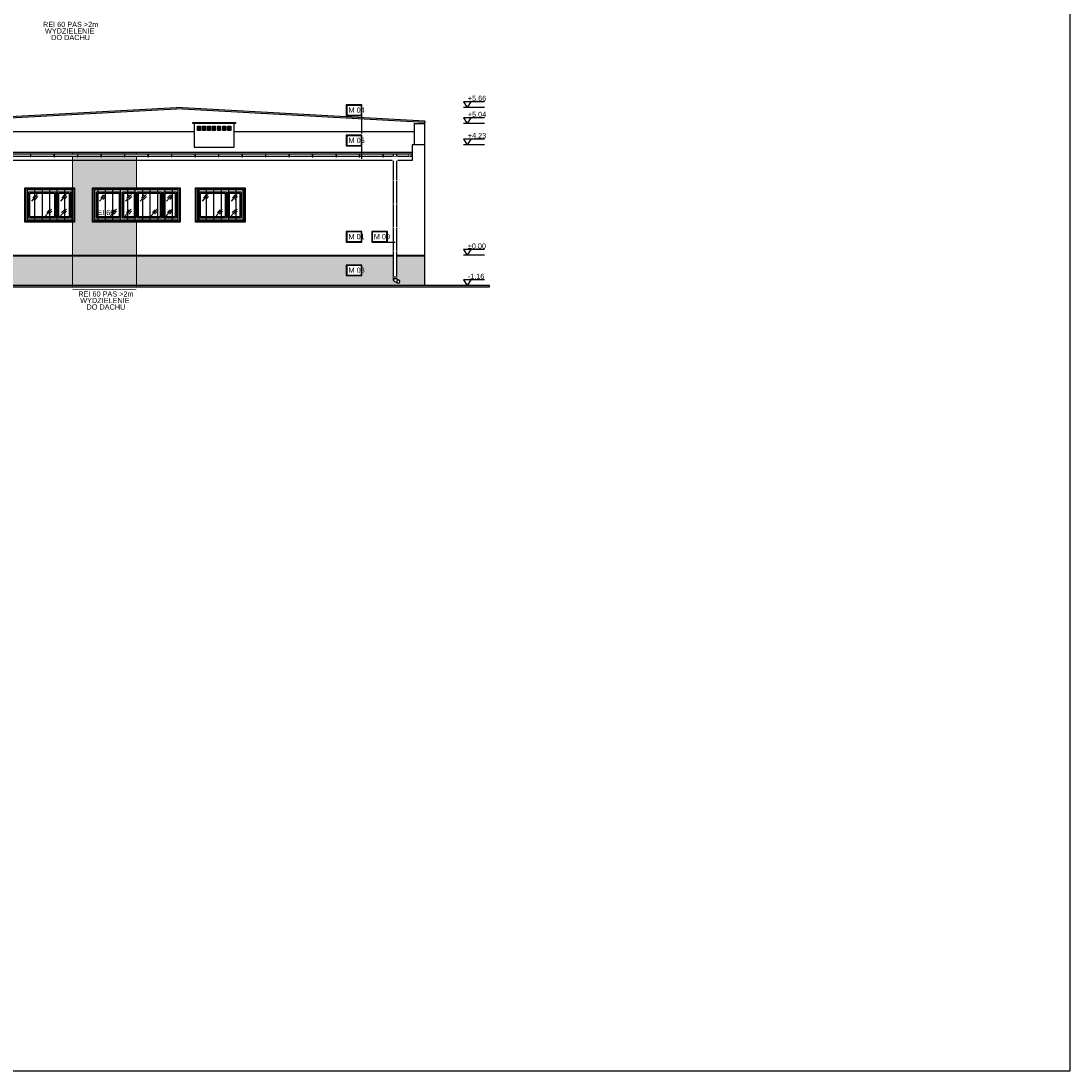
# Model space of a CAD drawing. Header units: millimetres. Extents: x 59331 to 112314, y -16110 to 34390.
# Tile 93 of 198: x 86813 to 90831, y -7610 to -3588. Entities that reach past the tile are written whole.
import ezdxf

# ---------------------------------------------------------------- set-up
doc = ezdxf.new("R2010")
doc.units = ezdxf.units.MM
doc.set_wipeout_variables(frame=1)
doc.linetypes.add('DASHED2', pattern=[0.375, 0.25, -0.125])
doc.layers.get('DEFPOINTS').update_dxf_attribs({"lineweight": 9})
for name, color, linetype in [('_HSA_HATCH ELEWACJA', 8, 'Continuous'), ('_HSA_KOTY', 150, 'Continuous'), ('_HSA_OPIS', 43, 'Continuous'), ('_HSA_STOLARKA_ZEWNĘTRZNA', 132, 'Continuous'), ('_HSA_WIDOKOWE', 1, 'Continuous'), ('_HSA_WIDOKOWE_CIENKIE', 8, 'Continuous'), ('_HSA_ŚCIANY_CIENKIE', 2, 'Continuous'), ('_HSA_ŚCIANY_KONSTRUKCYJNE', 3, 'Continuous')]:
    doc.layers.add(name, color=color, linetype=linetype)
doc.layers.add('_HSA_POMOC', color=120, linetype='Continuous', plot=False)
doc.layers.add('_HSA_POMOC_GRAFICZNE', color=7, linetype='Continuous', plot=False)
doc.layers.add('_HSA_WYDZIELENIA_POŻAROWE_60_MIN', color=7, linetype='DASHED2', true_color=0x1428e1)
doc.styles.add('Arial', font='Arial.ttf')
doc.styles.add('ARIAL_100', font='Arial.ttf', dxfattribs={"width": 0.8, "height": 20})

# ---------------------------------------------------------------- blocks, each defined once
blk = doc.blocks.new('A$C47da0065')
blk.add_wipeout([(0, 0), (0, 115), (175, 115), (175, 0)])
for points in [[(0, 0), (175, 0), (175, 115), (0, 115)], [(111, 7), (7, 7), (7, 108), (111, 108), (111, 7)], [(106, 12), (12, 12), (12, 103), (106, 103)], [(118, 108), (168, 108), (168, 7), (118, 7), (118, 108)], [(123, 103), (163, 103), (163, 12), (123, 12)]]:
    blk.add_lwpolyline(points, close=True)
at = {"layer": '_HSA_WIDOKOWE_CIENKIE', "color": 9}
for points in [[(18.9, 72.5), (41.7, 97.7)], [(23.3, 85.2), (34, 96.1)], [(31.7, 79), (42.4, 89.9)], [(129.9, 72.5), (152.7, 97.7)], [(134.3, 85.2), (145, 96.1)], [(142.7, 79), (153.4, 89.9)], [(72, 15.8), (94.9, 41)], [(129, 15.8), (151.9, 41)], [(76.5, 28.5), (87.2, 39.4)], [(84.9, 22.3), (95.6, 33.2)], [(133.5, 28.5), (144.2, 39.4)], [(141.9, 22.3), (152.6, 33.2)]]:
    blk.add_lwpolyline(points, dxfattribs=at)
blk = doc.blocks.new('*U343')
blk.add_wipeout([(0, 8.5), (0, 0), (3631.3, 0), (3631.3, 8.5)])
for p, q in [((3631.3, 8.5), (0, 8.5)), ((3631.3, 0), (0, 0)), ((3631.3, 8.5), (3631.3, 0))]:
    blk.add_line(p, q)
for points in [[(9.5, -1), (11.5, -1), (11.5, 8.5), (9.5, 8.5)], [(3621.9, -1), (3619.9, -1), (3619.9, 8.5), (3621.9, 8.5)]]:
    blk.add_lwpolyline(points, close=True)
for points in [[(9.5, -1), (11.5, -1), (11.5, 8.5), (9.5, 8.5)], [(99.5, -1), (101.5, -1), (101.5, 8.5), (99.5, 8.5)], [(189.5, -1), (191.5, -1), (191.5, 8.5), (189.5, 8.5)], [(279.5, -1), (281.5, -1), (281.5, 8.5), (279.5, 8.5)], [(369.5, -1), (371.5, -1), (371.5, 8.5), (369.5, 8.5)], [(459.5, -1), (461.5, -1), (461.5, 8.5), (459.5, 8.5)], [(549.5, -1), (551.5, -1), (551.5, 8.5), (549.5, 8.5)], [(639.5, -1), (641.5, -1), (641.5, 8.5), (639.5, 8.5)], [(729.5, -1), (731.5, -1), (731.5, 8.5), (729.5, 8.5)], [(819.5, -1), (821.5, -1), (821.5, 8.5), (819.5, 8.5)], [(909.5, -1), (911.5, -1), (911.5, 8.5), (909.5, 8.5)], [(999.5, -1), (1001.5, -1), (1001.5, 8.5), (999.5, 8.5)], [(1089.5, -1), (1091.5, -1), (1091.5, 8.5), (1089.5, 8.5)], [(1179.5, -1), (1181.5, -1), (1181.5, 8.5), (1179.5, 8.5)], [(1269.5, -1), (1271.5, -1), (1271.5, 8.5), (1269.5, 8.5)], [(1359.5, -1), (1361.5, -1), (1361.5, 8.5), (1359.5, 8.5)], [(1449.5, -1), (1451.5, -1), (1451.5, 8.5), (1449.5, 8.5)], [(1539.5, -1), (1541.5, -1), (1541.5, 8.5), (1539.5, 8.5)], [(1629.5, -1), (1631.5, -1), (1631.5, 8.5), (1629.5, 8.5)], [(1719.5, -1), (1721.5, -1), (1721.5, 8.5), (1719.5, 8.5)], [(1809.5, -1), (1811.5, -1), (1811.5, 8.5), (1809.5, 8.5)], [(1899.5, -1), (1901.5, -1), (1901.5, 8.5), (1899.5, 8.5)], [(1989.5, -1), (1991.5, -1), (1991.5, 8.5), (1989.5, 8.5)], [(2079.5, -1), (2081.5, -1), (2081.5, 8.5), (2079.5, 8.5)], [(2169.5, -1), (2171.5, -1), (2171.5, 8.5), (2169.5, 8.5)], [(2259.5, -1), (2261.5, -1), (2261.5, 8.5), (2259.5, 8.5)], [(2349.5, -1), (2351.5, -1), (2351.5, 8.5), (2349.5, 8.5)], [(2439.5, -1), (2441.5, -1), (2441.5, 8.5), (2439.5, 8.5)], [(2529.5, -1), (2531.5, -1), (2531.5, 8.5), (2529.5, 8.5)], [(2619.5, -1), (2621.5, -1), (2621.5, 8.5), (2619.5, 8.5)], [(2709.5, -1), (2711.5, -1), (2711.5, 8.5), (2709.5, 8.5)], [(2799.5, -1), (2801.5, -1), (2801.5, 8.5), (2799.5, 8.5)], [(2889.5, -1), (2891.5, -1), (2891.5, 8.5), (2889.5, 8.5)], [(2979.5, -1), (2981.5, -1), (2981.5, 8.5), (2979.5, 8.5)], [(3069.5, -1), (3071.5, -1), (3071.5, 8.5), (3069.5, 8.5)], [(3159.5, -1), (3161.5, -1), (3161.5, 8.5), (3159.5, 8.5)], [(3249.5, -1), (3251.5, -1), (3251.5, 8.5), (3249.5, 8.5)], [(3339.5, -1), (3341.5, -1), (3341.5, 8.5), (3339.5, 8.5)], [(3429.5, -1), (3431.5, -1), (3431.5, 8.5), (3429.5, 8.5)], [(3519.5, -1), (3521.5, -1), (3521.5, 8.5), (3519.5, 8.5)], [(3621.9, -1), (3619.9, -1), (3619.9, 8.5), (3621.9, 8.5)]]:
    blk.add_wipeout(points)
blk.add_line((0, 0), (0, 8.5))
for points in [[(99.5, -1), (101.5, -1), (101.5, 8.5), (99.5, 8.5)], [(189.5, -1), (191.5, -1), (191.5, 8.5), (189.5, 8.5)], [(279.5, -1), (281.5, -1), (281.5, 8.5), (279.5, 8.5)], [(369.5, -1), (371.5, -1), (371.5, 8.5), (369.5, 8.5)], [(459.5, -1), (461.5, -1), (461.5, 8.5), (459.5, 8.5)], [(549.5, -1), (551.5, -1), (551.5, 8.5), (549.5, 8.5)], [(639.5, -1), (641.5, -1), (641.5, 8.5), (639.5, 8.5)], [(729.5, -1), (731.5, -1), (731.5, 8.5), (729.5, 8.5)], [(819.5, -1), (821.5, -1), (821.5, 8.5), (819.5, 8.5)], [(909.5, -1), (911.5, -1), (911.5, 8.5), (909.5, 8.5)], [(999.5, -1), (1001.5, -1), (1001.5, 8.5), (999.5, 8.5)], [(1089.5, -1), (1091.5, -1), (1091.5, 8.5), (1089.5, 8.5)], [(1179.5, -1), (1181.5, -1), (1181.5, 8.5), (1179.5, 8.5)], [(1269.5, -1), (1271.5, -1), (1271.5, 8.5), (1269.5, 8.5)], [(1359.5, -1), (1361.5, -1), (1361.5, 8.5), (1359.5, 8.5)], [(1449.5, -1), (1451.5, -1), (1451.5, 8.5), (1449.5, 8.5)], [(1539.5, -1), (1541.5, -1), (1541.5, 8.5), (1539.5, 8.5)], [(1629.5, -1), (1631.5, -1), (1631.5, 8.5), (1629.5, 8.5)], [(1719.5, -1), (1721.5, -1), (1721.5, 8.5), (1719.5, 8.5)], [(1809.5, -1), (1811.5, -1), (1811.5, 8.5), (1809.5, 8.5)], [(1899.5, -1), (1901.5, -1), (1901.5, 8.5), (1899.5, 8.5)], [(1989.5, -1), (1991.5, -1), (1991.5, 8.5), (1989.5, 8.5)], [(2079.5, -1), (2081.5, -1), (2081.5, 8.5), (2079.5, 8.5)], [(2169.5, -1), (2171.5, -1), (2171.5, 8.5), (2169.5, 8.5)], [(2259.5, -1), (2261.5, -1), (2261.5, 8.5), (2259.5, 8.5)], [(2349.5, -1), (2351.5, -1), (2351.5, 8.5), (2349.5, 8.5)], [(2439.5, -1), (2441.5, -1), (2441.5, 8.5), (2439.5, 8.5)], [(2529.5, -1), (2531.5, -1), (2531.5, 8.5), (2529.5, 8.5)], [(2619.5, -1), (2621.5, -1), (2621.5, 8.5), (2619.5, 8.5)], [(2709.5, -1), (2711.5, -1), (2711.5, 8.5), (2709.5, 8.5)], [(2799.5, -1), (2801.5, -1), (2801.5, 8.5), (2799.5, 8.5)], [(2889.5, -1), (2891.5, -1), (2891.5, 8.5), (2889.5, 8.5)], [(2979.5, -1), (2981.5, -1), (2981.5, 8.5), (2979.5, 8.5)], [(3069.5, -1), (3071.5, -1), (3071.5, 8.5), (3069.5, 8.5)], [(3159.5, -1), (3161.5, -1), (3161.5, 8.5), (3159.5, 8.5)], [(3249.5, -1), (3251.5, -1), (3251.5, 8.5), (3249.5, 8.5)], [(3339.5, -1), (3341.5, -1), (3341.5, 8.5), (3339.5, 8.5)], [(3429.5, -1), (3431.5, -1), (3431.5, 8.5), (3429.5, 8.5)], [(3519.5, -1), (3521.5, -1), (3521.5, 8.5), (3519.5, 8.5)]]:
    blk.add_lwpolyline(points, close=True)
blk = doc.blocks.new('A$Cb5b66914')
blk.add_wipeout([(-320, 115), (0, 115), (0, 0), (-320, 0)])
for points in [[(-320, 0), (0, 0), (0, 115), (-320, 115)], [(-220.5, 7), (-313, 7), (-313, 108), (-220.5, 108), (-220.5, 7)], [(-225.5, 12), (-308, 12), (-308, 103), (-225.5, 103)], [(-213.5, 108), (-163.5, 108), (-163.5, 7), (-213.5, 7), (-213.5, 108)], [(-208.5, 103), (-168.5, 103), (-168.5, 12), (-208.5, 12)], [(-64, 7), (-157, 7), (-157, 108), (-64, 108), (-64, 7)], [(-69, 12), (-152, 12), (-152, 103), (-69, 103)], [(-57, 108), (-7, 108), (-7, 7), (-57, 7), (-57, 108)], [(-52, 103), (-12, 103), (-12, 12), (-52, 12)]]:
    blk.add_lwpolyline(points, close=True)
at = {"layer": '_HSA_WIDOKOWE_CIENKIE', "color": 9}
for points in [[(-301.1, 72.5), (-278.3, 97.7)], [(-296.7, 85.2), (-286, 96.1)], [(-288.3, 79), (-277.6, 89.9)], [(-201.6, 72.5), (-178.8, 97.7)], [(-197.2, 85.2), (-186.5, 96.1)], [(-188.8, 79), (-178.1, 89.9)], [(-145.1, 72.5), (-122.3, 97.7)], [(-140.7, 85.2), (-130, 96.1)], [(-132.3, 79), (-121.6, 89.9)], [(-45.1, 72.5), (-22.3, 97.7)], [(-40.7, 85.2), (-30, 96.1)], [(-32.3, 79), (-21.6, 89.9)], [(-259.5, 15.8), (-236.6, 41)], [(-202.5, 15.8), (-179.6, 41)], [(-103, 15.8), (-80.1, 41)], [(-46, 15.8), (-23.1, 41)], [(-255, 28.5), (-244.3, 39.4)], [(-246.6, 22.3), (-235.9, 33.2)], [(-198, 28.5), (-187.3, 39.4)], [(-189.6, 22.3), (-178.9, 33.2)], [(-98.5, 28.5), (-87.8, 39.4)], [(-90.1, 22.3), (-79.4, 33.2)], [(-41.5, 28.5), (-30.8, 39.4)], [(-33.1, 22.3), (-22.4, 33.2)]]:
    blk.add_lwpolyline(points, dxfattribs=at)
blk = doc.blocks.new('*U348')
blk.add_wipeout([(-6, 0), (6, 0), (6, -482.1), (6, -482.5), (5.9, -482.9), (5.9, -483.3), (5.8, -483.7), (5.7, -484.1), (5.5, -484.5), (5.3, -485), (5.1, -485.3), (4.9, -485.6), (4.6, -486), (4.4, -486.2), (4, -486.6), (3.7, -486.8), (3.4, -487.1), (3.1, -487.3), (2.7, -487.5), (2.6, -487.6), (-9.5, -493.2), (-9.8, -493.4), (-10.3, -493.5), (-10.7, -493.7), (-11.2, -493.7), (-11.6, -493.8), (-12.1, -493.8), (-12.6, -493.8), (-13, -493.8), (-13.6, -493.6), (-13.9, -493.5), (-14.2, -493.4), (-14.7, -493.2), (-14.9, -493.1), (-15.2, -492.9), (-15.6, -492.7), (-15.8, -492.5), (-16.1, -492.3), (-16.3, -492.1), (-16.6, -491.8), (-16.8, -491.5), (-17.1, -491.2), (-17.3, -490.8), (-17.4, -490.5), (-17.6, -490.2), (-17.7, -489.9), (-17.8, -489.6), (-17.9, -489.3), (-18, -488.9), (-18.1, -488.6), (-18.1, -488.2), (-18.1, -487.8), (-18.1, -487.6), (-18.1, -487.2), (-18, -486.8), (-18, -486.5), (-17.8, -486.1), (-17.7, -485.8), (-17.6, -485.4), (-17.5, -485.2), (-17.3, -484.8), (-17, -484.4), (-16.9, -484.2), (-16.6, -483.9), (-16.4, -483.7), (-16.1, -483.4), (-16, -483.2), (-15.8, -483.1), (-15.5, -482.9), (-15.2, -482.7), (-15.1, -482.6), (-14.9, -482.5), (-14.9, -482.5), (-6, -478.3)])
for p, q in [((-6, 0), (6, 0)), ((6, -482.1), (6, 0)), ((-6, -478.3), (-6, 0)), ((-14.7, -482.4), (-2.6, -476.7)), ((2.6, -487.6), (-9.5, -493.2))]:
    blk.add_line(p, q)
for points in [[(-7, -10), (7, -10), (7, -12), (-7, -12)], [(-7, -469.1), (7, -469.1), (7, -471.1), (-7, -471.1)]]:
    blk.add_lwpolyline(points, close=True)
blk.add_circle((-12.1, -487.8), 6)
blk.add_arc((0, -482.1), 6, 295.1878, 115.1878)
at = {"layer": '_HSA_POMOC'}
for p, q in [((-12.6, -502.8), (-11.6, -502.8)), ((-12.1, -502.3), (-12.1, -503.3))]:
    blk.add_line(p, q, dxfattribs=at)
for points in [[(-7, -12), (-7, -10), (7, -10), (7, -12)], [(-7, -102), (-7, -100), (7, -100), (7, -102)], [(-7, -192), (-7, -190), (7, -190), (7, -192)], [(-7, -282), (-7, -280), (7, -280), (7, -282)], [(-7, -372), (-7, -370), (7, -370), (7, -372)], [(-7, -471.1), (-7, -469.1), (7, -469.1), (7, -471.1)]]:
    blk.add_wipeout(points)
blk = doc.blocks.new('KOTA')
for p in [(-28, 43.4), (28, 43.4)]:
    blk.add_line(p, (0, 0))
blk.add_lwpolyline([(131.6, 43.4), (-28, 43.4)])
at = {"style": 'Arial', "width": 0.8}
blk.add_attdef('0000', (4.6, 49.9), '', height=40, dxfattribs=at)
blk = doc.blocks.new('A$Cc5b3834a')
blk.add_wipeout([(-154, 0), (-154, 90.7), (-159, 90.7), (-159, 94.5), (5, 94.5), (5, 90.7), (0, 90.7), (0, 0)])
at = {"transparency": 33554687}
h = blk.add_hatch(dxfattribs=at)
h.set_pattern_fill('ANSI31', color=256, angle=45)
h.set_pattern_definition([(90, (-135.3262, 63.9878), (-3.175, 0), [])])
h.paths.add_polyline_path([(-141, 79.9), (-129.7, 79.9), (-129.7, 64), (-141, 64)])
h = blk.add_hatch(dxfattribs=at)
h.set_pattern_fill('ANSI31', color=256, angle=45)
h.set_pattern_definition([(90, (-115.884, 63.9878), (-3.175, 0), [])])
h.paths.add_polyline_path([(-121.6, 79.9), (-110.2, 79.9), (-110.2, 64), (-121.6, 64)])
h = blk.add_hatch(dxfattribs=at)
h.set_pattern_fill('ANSI31', color=256, angle=45)
h.set_pattern_definition([(90, (-96.442, 63.9878), (-3.175, 0), [])])
h.paths.add_polyline_path([(-102.1, 79.9), (-90.8, 79.9), (-90.8, 64), (-102.1, 64)])
h = blk.add_hatch(dxfattribs=at)
h.set_pattern_fill('ANSI31', color=256, angle=45)
h.set_pattern_definition([(90, (-77, 63.9878), (-3.175, 0), [])])
h.paths.add_polyline_path([(-82.7, 79.9), (-71.3, 79.9), (-71.3, 64), (-82.7, 64)])
h = blk.add_hatch(dxfattribs=at)
h.set_pattern_fill('ANSI31', color=256, angle=45)
h.set_pattern_definition([(90, (-57.558, 63.9878), (-3.175, 0), [])])
h.paths.add_polyline_path([(-63.2, 79.9), (-51.9, 79.9), (-51.9, 64), (-63.2, 64)])
h = blk.add_hatch(dxfattribs=at)
h.set_pattern_fill('ANSI31', color=256, angle=45)
h.set_pattern_definition([(90, (-38.116, 63.9878), (-3.175, 0), [])])
h.paths.add_polyline_path([(-43.8, 79.9), (-32.4, 79.9), (-32.4, 64), (-43.8, 64)])
h = blk.add_hatch(dxfattribs=at)
h.set_pattern_fill('ANSI31', color=256, angle=45)
h.set_pattern_definition([(90, (-18.6738, 63.9878), (-3.175, 0), [])])
h.paths.add_polyline_path([(-24.3, 79.9), (-13, 79.9), (-13, 64), (-24.3, 64)])
at = {"ltscale": 10}
for points in [[(5, 90.7), (-159, 90.7), (-159, 94.5), (5, 94.5)], [(-154, 0), (0, 0), (0, 90.7), (-154, 90.7)], [(-141, 79.9), (-129.7, 79.9), (-129.7, 64), (-141, 64)], [(-121.6, 79.9), (-110.2, 79.9), (-110.2, 64), (-121.6, 64)], [(-102.1, 79.9), (-90.8, 79.9), (-90.8, 64), (-102.1, 64)], [(-82.7, 79.9), (-71.3, 79.9), (-71.3, 64), (-82.7, 64)], [(-63.2, 79.9), (-51.9, 79.9), (-51.9, 64), (-63.2, 64)], [(-43.8, 79.9), (-32.4, 79.9), (-32.4, 64), (-43.8, 64)], [(-24.3, 79.9), (-13, 79.9), (-13, 64), (-24.3, 64)]]:
    blk.add_lwpolyline(points, close=True, dxfattribs=at)
blk = doc.blocks.new('A$C43494AD3')
blk.add_wipeout([(-70, 40), (-70, 0), (-10, 0), (-10, 40)])
for points in [[(-70, 40), (-10, 40), (-10, 0), (-70, 0)], [(-68.5, 38.5), (-11.5, 38.5), (-11.5, 1.5), (-68.5, 1.5)]]:
    blk.add_lwpolyline(points, close=True)
at = {"style": 'ARIAL_100', "width": 0.8}
blk.add_attdef('M_01', (-61.7, 9.7), '', height=20, dxfattribs=at)
blk = doc.blocks.new('*U676')
at = {"transparency": 33554559}
h = blk.add_hatch(color=256, dxfattribs=at)
h.dxf.hatch_style = 1
h.paths.add_polyline_path([(0, 514), (-245, 514), (-245, 0), (0, 0)])
at = {"linetype": 'DASHED2', "ltscale": 50, "const_width": 3}
blk.add_lwpolyline([(-245, -10), (0, -10)], dxfattribs=at)
at = {"layer": 'DEFPOINTS'}
blk.add_lwpolyline([(0, 514), (-245, 514), (-245, 0), (0, 0), (0, 514)], close=True, dxfattribs=at)
blk = doc.blocks.new('A$C1454d3ff')
at = {"transparency": 33554687}
h = blk.add_hatch(dxfattribs=at)
h.set_pattern_fill('ANSI31', color=256, scale=9, angle=45)
h.set_pattern_definition([(90, (-87.5, -5), (-28.575, 6e-14), [])])
h.paths.add_polyline_path([(-180, 120), (5, 120), (5, -5), (-180, -5)])
for points in [[(-183, 123), (8, 123), (8, -8), (-183, -8)], [(-180, 120), (5, 120), (5, -5), (-180, -5)]]:
    blk.add_lwpolyline(points, close=True)
blk = doc.blocks.new('A$C42853356')
at = {"transparency": 33554687}
h = blk.add_hatch(dxfattribs=at)
h.set_pattern_fill('ANSI31', color=256, scale=9, angle=45)
h.set_pattern_definition([(90, (-160, -5), (-28.575, 6e-14), [])])
h.paths.add_polyline_path([(-325, 120), (5, 120), (5, -5), (-325, -5)])
for points in [[(-328, 123), (8, 123), (8, -8), (-328, -8)], [(-325, 120), (5, 120), (5, -5), (-325, -5)]]:
    blk.add_lwpolyline(points, close=True)

msp = doc.modelspace()

# ---------------------------------------------------------------- hatches: boundary and pattern name
at = {"layer": '_HSA_HATCH ELEWACJA', "true_color": 0x946229}
h = msp.add_hatch(color=37, dxfattribs=at)
h.dxf.hatch_style = 1
h.paths.add_polyline_path([(84632.08, -4486.64), (88358.19, -4486.64), (88358.19, -4600.56), (84632.08, -4600.56)])
at = {"layer": '_HSA_WIDOKOWE', "ltscale": 10}
h = msp.add_hatch(color=256, dxfattribs=at)
h.dxf.hatch_style = 1
h.paths.add_polyline_path([(84382.08, -4600.64), (84382.08, -4605.64), (88608.19, -4605.64), (88608.19, -4600.64)])

# ---------------------------------------------------------------- linework, layer by layer
at = {"layer": '_HSA_KOTY'}
for p, q in [((88587.99, -3918.56), (88508.19, -3918.56)), ((88587.99, -3980.41), (88508.19, -3980.41)), ((88587.99, -4061.55), (88508.19, -4061.55)), ((88587.99, -4484.64), (88508.19, -4484.64)), ((88587.99, -4600.64), (88508.19, -4600.64))]:
    msp.add_line(p, q, dxfattribs=at)
at = {"layer": '_HSA_POMOC'}
msp.add_line((84632.08, -4484.64), (88358.19, -4484.64), dxfattribs=at)
at = {"layer": '_HSA_POMOC_GRAFICZNE'}
msp.add_lwpolyline([(75331.33, -7609.52), (90831.33, -7609.52), (90831.33, 390.48), (75331.33, 390.48)], close=True, dxfattribs=at)
at = {"layer": '_HSA_WIDOKOWE'}
msp.add_lwpolyline([(88320.8, -4061.55), (88320.8, -3980.41), (88358.19, -3980.41), (88358.19, -4061.55)], dxfattribs=at)
at = {"layer": '_HSA_WIDOKOWE', "ltscale": 10}
msp.add_lwpolyline([(84382.08, -4605.64), (88608.19, -4605.64), (88608.19, -4600.64), (84382.08, -4600.64)], close=True, dxfattribs=at)
at = {"layer": '_HSA_WIDOKOWE_CIENKIE', "ltscale": 10}
for p, q in [((86445.19, -3971.34), (87408.41, -3918.56)), ((86445.19, -3976.34), (87408.41, -3923.56)), ((88360.19, -3970.71), (87408.41, -3918.56)), ((88360.19, -3975.71), (87408.41, -3923.56)), ((88358.19, -3975.6), (88358.19, -3980.41)), ((88360.19, -3970.71), (88360.19, -3975.71)), ((84669.47, -4010.45), (88320.8, -4010.45))]:
    msp.add_line(p, q, dxfattribs=at)
at = {"layer": '_HSA_WIDOKOWE_CIENKIE'}
msp.add_line((84632.08, -4486.64), (88358.19, -4486.64), dxfattribs=at)
at = {"layer": '_HSA_ŚCIANY_KONSTRUKCYJNE', "ltscale": 10}
for p, q in [((88310.8, -4061.55), (88310.8, -4122.32)), ((88358.19, -4061.55), (88310.8, -4061.55)), ((88358.19, -4061.55), (88358.19, -4600.56)), ((88310.8, -4122.32), (84679.47, -4122.32))]:
    msp.add_line(p, q, dxfattribs=at)

# ---------------------------------------------------------------- block references
at = {"layer": '_HSA_KOTY', "xscale": 0.5, "yscale": 0.5, "zscale": 0.5}
for p, values in [((88522.19, -3918.56), {'0000': '+5.66'}), ((88522.19, -3980.41), {'0000': '+5.04'}), ((88522.19, -4061.55), {'0000': '+4.23'}), ((88522.19, -4484.64), {'0000': '%%p0.00'}), ((88522.19, -4600.64), {'0000': '-1.16'})]:
    msp.add_blockref('KOTA', p, dxfattribs=at).add_auto_attribs(values)
at = {"layer": '_HSA_WYDZIELENIA_POŻAROWE_60_MIN', "ltscale": 100}
msp.add_blockref('*U676', (87255.08, -4605.64), dxfattribs=at)

# ---------------------------------------------------------------- texts
at = {"layer": '_HSA_WYDZIELENIA_POŻAROWE_60_MIN', "ltscale": 100, "char_height": 20, "width": 200, "attachment_point": 1, "line_spacing_factor": 0.75, "style": 'ARIAL_100'}
for insert in [(86899.19, -3590.66), (87034.46, -4623.04)]:
    msp.add_mtext('\\pxqc; REI 60 PAS >2m\\PWYDZIELENIE\\P DO DACHU', dxfattribs=dict(at, insert=insert))

# ---------------------------------------------------------------- next in the draw order: block references
at = {"layer": '_HSA_OPIS'}
ref = msp.add_blockref('A$C43494AD3', (88129.23, -3909.13), dxfattribs=dict(at, xscale=-1, rotation=180))
ref.add_attrib('M_01', 'M 04', (88067.49, -3938.62), dxfattribs={"layer": '0', "height": 20, "style": 'ARIAL_100', "width": 0.8})
ref = msp.add_blockref('A$C43494AD3', (88129.23, -4394.12), dxfattribs=dict(at, xscale=-1, rotation=180))
ref.add_attrib('M_01', 'M 01', (88067.49, -4423.61), dxfattribs={"layer": '0', "height": 20, "style": 'ARIAL_100', "width": 0.8})
ref = msp.add_blockref('A$C43494AD3', (88226.43, -4394.12), dxfattribs=dict(at, xscale=-1, rotation=180))
ref.add_attrib('M_01', 'M 09', (88164.69, -4423.61), dxfattribs={"layer": '0', "height": 20, "style": 'ARIAL_100', "width": 0.8})
ref = msp.add_blockref('A$C43494AD3', (88129.23, -4522.4), dxfattribs=dict(at, xscale=-1, rotation=180))
ref.add_attrib('M_01', 'M 03', (88067.49, -4551.88), dxfattribs={"layer": '0', "height": 20, "style": 'ARIAL_100', "width": 0.8})
at = {"layer": '_HSA_STOLARKA_ZEWNĘTRZNA', "ltscale": 10}
for name, p in [('A$C47da0065', (86835.08, -4349.64)), ('A$Cb5b66914', (87415.08, -4349.64)), ('A$C47da0065', (87488.83, -4349.64))]:
    msp.add_blockref(name, p, dxfattribs=at)
at = {"layer": '_HSA_WIDOKOWE'}
for name, p in [('A$Cc5b3834a', (87629.75, -4070.49)), ('*U343', (84679.47, -4106.32))]:
    msp.add_blockref(name, p, dxfattribs=at)

# ---------------------------------------------------------------- next in the draw order: linework, layer by layer
at = {"layer": '_HSA_OPIS'}
msp.add_line((88119.23, -4018.92), (88119.23, -3949.13), dxfattribs=at)
at = {"layer": '_HSA_ŚCIANY_CIENKIE'}
msp.add_line((88310.8, -4091.6), (84679.47, -4091.6), dxfattribs=at)

# ---------------------------------------------------------------- next in the draw order: block references
at = {"layer": '_HSA_WIDOKOWE_CIENKIE', "ltscale": 10}
for p in [(87010.08, -4349.64), (87663.83, -4349.64)]:
    msp.add_blockref('A$C1454d3ff', p, dxfattribs=at)
at = {"layer": '_HSA_WIDOKOWE_CIENKIE', "ltscale": 10, "rotation": 359.9999999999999}
msp.add_blockref('A$C42853356', (87415.08, -4349.64), dxfattribs=at)

# ---------------------------------------------------------------- next in the draw order: texts
at = {"layer": '_HSA_WYDZIELENIA_POŻAROWE_60_MIN', "ltscale": 100, "insert": (87098.26, -4310.92), "char_height": 20, "width": 71.9213, "attachment_point": 1, "line_spacing_factor": 0.75, "style": 'ARIAL_100'}
msp.add_mtext('\\pxqc; EI 60', dxfattribs=at)

# ---------------------------------------------------------------- next in the draw order: block references
at = {"layer": '_HSA_OPIS'}
ref = msp.add_blockref('A$C43494AD3', (88129.23, -4025.36), dxfattribs=dict(at, xscale=-1, rotation=180))
ref.add_attrib('M_01', 'M 05', (88067.49, -4054.85), dxfattribs={"layer": '0', "height": 20, "style": 'ARIAL_100', "width": 0.8})
at = {"layer": '_HSA_WIDOKOWE', "xscale": -1}
msp.add_blockref('*U348', (88246.08, -4097.82), dxfattribs=at)

# ---------------------------------------------------------------- next in the draw order: linework, layer by layer
at = {"layer": '_HSA_OPIS'}
for p, q in [((88119.23, -4115.45), (88119.23, -4065.36)), ((88216.43, -4434.12), (88246.08, -4434.12))]:
    msp.add_line(p, q, dxfattribs=at)

# ---------------------------------------------------------------- next in the draw order: wipeouts: each hides what was drawn before it
msp.add_wipeout([(88256.08, -4107.82), (88236.08, -4107.82), (88236.08, -4122.32), (88256.08, -4122.32)]).dxf.layer = '_HSA_WIDOKOWE'

doc.saveas('drawing.dxf')
